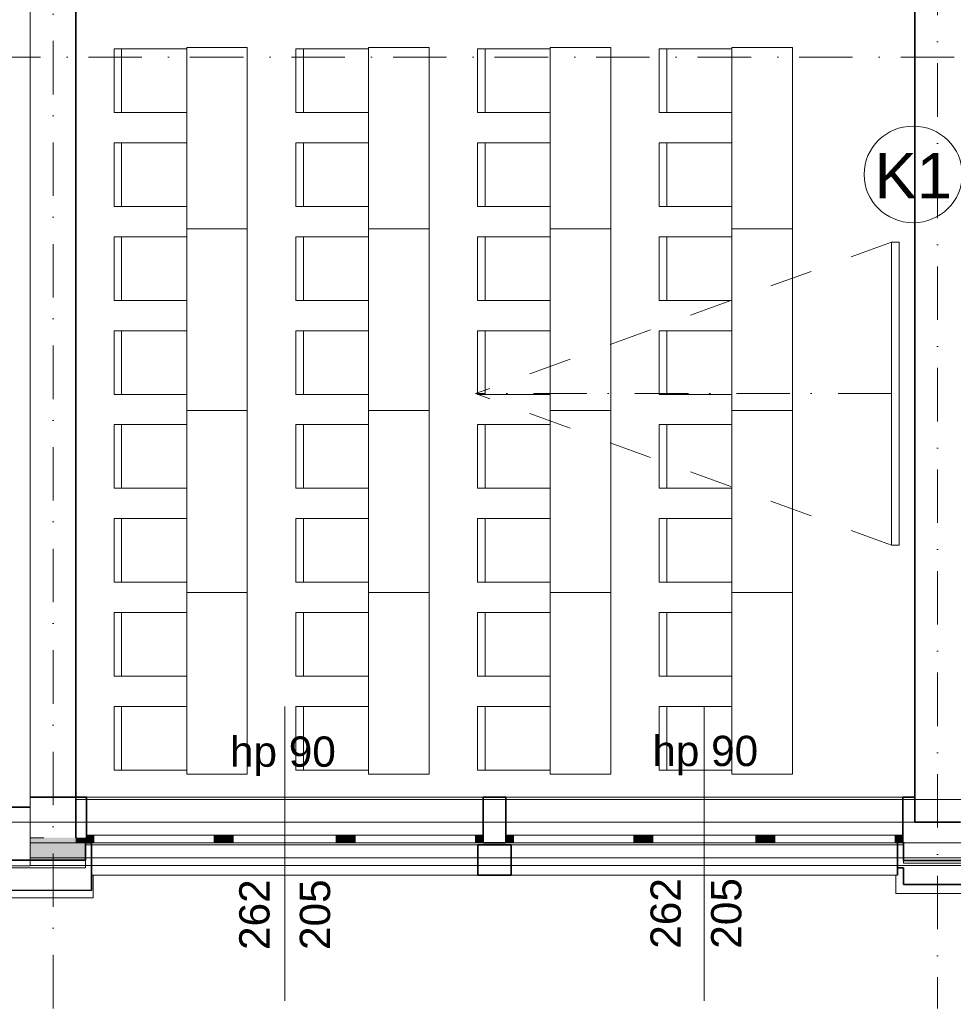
# Model space of a CAD drawing. Header units: millimetres. Extents: x -34676 to 172266, y 39940 to 476087.
# Tile 93 of 256: x 22798 to 28963, y 275791 to 282290. Entities that reach past the tile are written whole.
import ezdxf
from ezdxf.lldxf.tags import DXFTag

# ---------------------------------------------------------------- set-up
doc = ezdxf.new("R2010")
doc.units = ezdxf.units.MM
doc.header["$MEASUREMENT"] = 0
for name, pattern in [('Krawędzie ukryte', [3.912222, 2.822222, -1.09]), ('Kropki i Kreski', [6.702778, 3.527778, -1.763889, 0, -1.411111]), ('Przerywana', [5.644444, 2.822222, -2.822222])]:
    doc.linetypes.add(name, pattern=pattern)
for name, color, linetype in [('#podkład', 252, 'Continuous'), ('- A - ocieplenie', 7, 'Continuous'), ('2D - Ogólne', 7, 'Continuous'), ('IS_Text_Pion_Wodociag', 7, 'Continuous'), ('Konstrukcja - Siatka mod', 7, 'Continuous'), ('Konstrukcja - Stropy', 7, 'Continuous'), ('Konstrukcja - Słupy', 7, 'Continuous'), ('Konstrukcja - Ściany nośne wew..P', 7, 'Continuous'), ('Konstrukcja - Ściany zewnętrzne', 7, 'Continuous'), ('Okna Archicada', 7, 'Continuous'), ('Wnętrze - Umeblowanie', 7, 'Continuous'), ('Znaczniki okien Archicada', 7, 'Continuous')]:
    doc.layers.add(name, color=color, linetype=linetype)
doc.styles.add('MtXpl_Arial', font='arial.ttf', dxfattribs={"height": 0.2})
doc.styles.get("Standard").update_dxf_attribs({"font": 'arial.ttf'})
doc.styles.add('STYL_AUTOMATYCZNY_1', font='arial.ttf')
tags = doc.linetypes.add('SOLID', pattern=[10, 10, 0]).pattern_tags.tags
tags[6:7] = [DXFTag(74, 4), DXFTag(75, 0), DXFTag(340, '0'), DXFTag(46, 0.0), DXFTag(50, 0.0), DXFTag(44, 0.0), DXFTag(45, 0.0)]
tags[4:5] = [DXFTag(74, 4), DXFTag(75, 0), DXFTag(340, '0'), DXFTag(46, 0.0), DXFTag(50, 0.0), DXFTag(44, 0.0), DXFTag(45, 0.0)]

# ---------------------------------------------------------------- blocks, each defined once
blk = doc.blocks.new('UHYGFFFF')
at = {"layer": 'Okna Archicada', "linetype": 'Continuous', "lineweight": 13}
for points in [[(25467.6, 383047.6), (25417.6, 383047.6), (25417.6, 382997.6), (25467.6, 382997.6)], [(25617.6, 382997.6), (25667.6, 382997.6), (25667.6, 383047.6), (25617.6, 383047.6)], [(26512.6, 383047.6), (26462.6, 383047.6), (26462.6, 382997.6), (26512.6, 382997.6)], [(26512.6, 382997.6), (26587.6, 382997.6), (26587.6, 383047.6), (26512.6, 383047.6)], [(27342.6, 383047.6), (27267.6, 383047.6), (27267.6, 382997.6), (27342.6, 382997.6)], [(27342.6, 382997.6), (27392.6, 382997.6), (27392.6, 383047.6), (27342.6, 383047.6)], [(28237.6, 383047.6), (28187.6, 383047.6), (28187.6, 382997.6), (28237.6, 382997.6)]]:
    blk.add_hatch(color=252, dxfattribs=at).paths.add_polyline_path(points)
at = {"layer": '- A - ocieplenie', "color": 252, "linetype": 'Continuous', "lineweight": 35, "ltscale": 100}
for p, q in [((22842.6, 382997.6), (22842.6, 382882.6)), ((22842.6, 382997.6), (22882.6, 382997.6)), ((22882.6, 382982.6), (22882.6, 382997.6)), ((22882.6, 382982.6), (22882.6, 382832.6)), ((25432.6, 382982.6), (25432.6, 382832.6)), ((25652.6, 382982.6), (25652.6, 382832.6)), ((28202.6, 382982.6), (28202.6, 382832.6)), ((22842.6, 382882.6), (22278.4, 382883.5)), ((22882.6, 382832.6), (22882.6, 382782.6)), ((25432.6, 382832.6), (25432.6, 382782.6)), ((25652.6, 382832.6), (25652.6, 382782.6)), ((28202.6, 382832.6), (28202.6, 382782.6)), ((22882.6, 382682.6), (22882.6, 382782.6)), ((22277.8, 382683.5), (22882.6, 382682.6))]:
    blk.add_line(p, q, dxfattribs=at)
at = {"layer": '- A - ocieplenie', "color": 252, "linetype": 'Continuous', "lineweight": 20, "ltscale": 100}
for p, q in [((22842.6, 382982.6), (22842.6, 382832.6)), ((22842.6, 382832.6), (22278.1, 382832.6)), ((22892.6, 382632.6), (22892.6, 382782.6)), ((22278.1, 382632.6), (22892.6, 382632.6))]:
    blk.add_line(p, q, dxfattribs=at)
at = {"layer": '- A - ocieplenie', "color": 252, "linetype": 'Continuous', "lineweight": 35, "ltscale": 100, "flags": 128}
for points in [[(28202.6, 383000.6), (28202.6, 382982.6)], [(28242.6, 383000.6), (28202.6, 383000.6)], [(28242.6, 382880.6), (28242.6, 383000.6)], [(25652.6, 382982.6), (25432.6, 382982.6)], [(28667.6, 382880.6), (28242.6, 382880.6)], [(28202.6, 382832.6), (28242.6, 382832.6)], [(28242.6, 382832.6), (28242.6, 382720.6)], [(25432.6, 382782.6), (25652.6, 382782.6)], [(28242.6, 382720.6), (28667.6, 382720.6)]]:
    blk.add_lwpolyline(points, dxfattribs=at)
at = {"layer": '- A - ocieplenie', "color": 252, "linetype": 'Continuous', "lineweight": 20, "ltscale": 100, "flags": 128}
for points in [[(28242.6, 382982.6), (22842.6, 382982.6)], [(28242.6, 382862.6), (28242.6, 382982.6)], [(28667.6, 382862.6), (28242.6, 382862.6)], [(22892.6, 382782.6), (28192.6, 382782.6)], [(28192.6, 382782.6), (28192.6, 382662.6)], [(28192.6, 382662.6), (28717.6, 382662.6)]]:
    blk.add_lwpolyline(points, dxfattribs=at)
at = {"layer": '2D - Ogólne', "color": 252, "linetype": 'Continuous', "lineweight": 13, "ltscale": 100}
for p, q in [((23910.6, 387049.4), (23510.6, 387049.4)), ((25110.6, 387049.4), (24710.6, 387049.4)), ((26310.6, 387049.4), (25910.6, 387049.4)), ((27510.6, 387049.4), (27110.6, 387049.4)), ((23910.6, 385849.4), (23510.6, 385849.4)), ((25110.6, 385849.4), (24710.6, 385849.4)), ((26310.6, 385849.4), (25910.6, 385849.4)), ((27510.6, 385849.4), (27110.6, 385849.4)), ((23910.6, 384649.4), (23510.6, 384649.4)), ((25110.6, 384649.4), (24710.6, 384649.4)), ((26310.6, 384649.4), (25910.6, 384649.4)), ((27510.6, 384649.4), (27110.6, 384649.4))]:
    blk.add_line(p, q, dxfattribs=at)
at = {"layer": '2D - Ogólne', "color": 252, "linetype": 'Przerywana', "lineweight": 15, "ltscale": 100}
for p in [(28163.6, 386961.9), (28163.6, 384961.9)]:
    blk.add_line(p, (25416.2, 385961.9), dxfattribs=at)
at = {"layer": '2D - Ogólne', "color": 252, "linetype": 'Kropki i Kreski', "lineweight": 15, "ltscale": 100}
blk.add_line((28163.4, 385961.9), (25416.2, 385961.9), dxfattribs=at)
at = {"layer": 'Konstrukcja - Siatka mod', "color": 252, "linetype": 'Kropki i Kreski', "lineweight": 13, "ltscale": 100}
for p, q in [((22627.6, 381903.8), (22627.6, 398868.6)), ((28467.6, 398868.6), (28467.6, 381903.8)), ((20180, 388182.6), (49624.6, 388182.6))]:
    blk.add_line(p, q, dxfattribs=at)
at = {"layer": 'Konstrukcja - Stropy', "color": 252, "linetype": 'Continuous', "lineweight": 13, "ltscale": 100}
for p, q in [((22477.6, 382844.5), (22477.6, 390812.6)), ((19935.6, 382844.5), (22477.6, 382844.5))]:
    blk.add_line(p, q, dxfattribs=at)
at = {"layer": 'Konstrukcja - Stropy', "color": 252, "linetype": 'Continuous', "lineweight": 13, "ltscale": 100, "flags": 128}
blk.add_lwpolyline([(49317.6, 395762.6), (22777.6, 395762.6), (22777.6, 393161.4), (22777.6, 390344), (22777.6, 388030.6), (22777.6, 383282.6), (34297.6, 383282.6), (34297.6, 388332.6), (37597.6, 388332.6), (37597.6, 383282.6), (49317.6, 383282.6)], close=True, dxfattribs=at)
at = {"layer": 'Konstrukcja - Słupy', "color": 252, "linetype": 'Continuous', "lineweight": 13, "ltscale": 100}
for p, q in [((22566.1, 383030.6), (22477.6, 383030.6)), ((22842.6, 382880.6), (22842.6, 382997.6)), ((22477.6, 382882.6), (22477.6, 382880.6)), ((22477.6, 382880.6), (22842.6, 382880.6))]:
    blk.add_line(p, q, dxfattribs=at)
at = {"layer": 'Konstrukcja - Słupy', "color": 252, "linetype": 'Continuous', "lineweight": 13, "extrusion": (0, 0, -1)}
for points in [[(-22477.6, 382882.6), (-22777.6, 382882.6), (-22477.6, 383030.6)], [(-22477.6, 383030.6), (-22777.6, 382882.6), (-22566.1, 383030.6)], [(-22777.6, 382882.6), (-22777.6, 382997.6), (-22566.1, 383030.6)], [(-22777.6, 383030.6), (-22566.1, 383030.6), (-22777.6, 382997.6)], [(-22842.6, 382997.6), (-22777.6, 383030.6), (-22777.6, 382997.6)], [(-22777.6, 383030.6), (-22842.6, 382997.6), (-22842.6, 383030.6)], [(-22777.6, 382882.6), (-22842.6, 382997.6), (-22777.6, 382997.6)], [(-22842.6, 382997.6), (-22777.6, 382882.6), (-22842.6, 382880.6)], [(-22842.6, 382880.6), (-22477.6, 382882.6), (-22477.6, 382880.6)], [(-22477.6, 382882.6), (-22842.6, 382880.6), (-22777.6, 382882.6)]]:
    blk.add_solid(points, dxfattribs=at)
at = {"layer": 'Konstrukcja - Ściany nośne wew..P', "color": 252, "linetype": 'Continuous', "lineweight": 35, "ltscale": 100, "flags": 128}
for points in [[(28317.6, 388592.6), (28317.6, 383132.6)], [(28317.6, 383132.6), (28617.6, 383132.6)]]:
    blk.add_lwpolyline(points, dxfattribs=at)
at = {"layer": 'Konstrukcja - Ściany zewnętrzne', "color": 252, "linetype": 'Krawędzie ukryte', "lineweight": 20, "ltscale": 100}
for p, q in [((22477.6, 395912.6), (22477.6, 383232.6)), ((22777.6, 383297.6), (22777.6, 395762.6)), ((22477.6, 383297.6), (22477.6, 383232.6)), ((22477.6, 383132.6), (22777.6, 383132.6))]:
    blk.add_line(p, q, dxfattribs=at)
at = {"layer": 'Konstrukcja - Ściany zewnętrzne', "color": 252, "linetype": 'Continuous', "lineweight": 35, "ltscale": 100}
for p, q in [((22777.6, 383030.6), (22777.6, 395762.6)), ((22777.6, 383297.6), (22477.6, 383297.6)), ((22777.6, 383297.6), (22477.6, 383297.6)), ((22847.6, 383297.6), (22777.6, 383297.6)), ((22847.6, 383047.6), (22847.6, 383297.6)), ((25467.6, 383047.6), (25467.6, 383297.6)), ((25617.6, 383047.6), (25617.6, 383297.6)), ((28237.6, 383047.6), (28237.6, 383297.6)), ((22477.6, 383232.6), (20287.5, 383232.6)), ((22847.6, 382997.6), (22847.6, 383047.6)), ((25467.6, 382997.6), (25467.6, 383047.6)), ((25617.6, 382997.6), (25617.6, 383047.6)), ((28237.6, 382997.6), (28237.6, 383047.6)), ((22842.6, 382997.6), (22847.6, 382997.6)), ((19937.5, 382882.6), (22477.6, 382882.6))]:
    blk.add_line(p, q, dxfattribs=at)
at = {"layer": 'Konstrukcja - Ściany zewnętrzne', "color": 252, "linetype": 'Continuous', "lineweight": 35, "ltscale": 100, "flags": 128}
for points in [[(25617.6, 383297.6), (25467.6, 383297.6)], [(28317.6, 383297.6), (28237.6, 383297.6)], [(25467.6, 382997.6), (25617.6, 382997.6)], [(28237.6, 382997.6), (28242.6, 382997.6)]]:
    blk.add_lwpolyline(points, dxfattribs=at)
at = {"layer": 'Konstrukcja - Ściany zewnętrzne', "color": 252, "linetype": 'Continuous', "lineweight": 13, "ltscale": 100, "flags": 128}
for points in [[(22477.6, 382997.6), (22477.6, 382847.6), (34297.6, 382847.6), (34297.6, 382997.6)], [(22477.6, 382997.6), (22477.6, 382897.6), (34297.6, 382897.6), (34297.6, 382997.6)]]:
    blk.add_lwpolyline(points, close=True, dxfattribs=at)
blk.add_lwpolyline([(28242.6, 382997.6), (28242.6, 382880.6), (28667.6, 382880.6), (28667.6, 382982.6)], dxfattribs=at)
at = {"layer": 'Okna Archicada', "color": 252, "linetype": 'Continuous', "lineweight": 13, "ltscale": 100}
for p, q in [((25467.6, 383297.6), (22847.6, 383297.6)), ((28237.6, 383297.6), (25617.6, 383297.6)), ((20180, 383132.6), (49624.6, 383132.6)), ((22897.6, 383047.6), (22847.6, 383047.6)), ((22897.6, 382997.6), (22897.6, 383047.6)), ((23692.6, 383047.6), (22897.6, 383047.6)), ((23742.6, 383047.6), (23692.6, 383047.6)), ((23692.6, 383047.6), (23692.6, 382997.6)), ((23817.6, 383047.6), (23742.6, 383047.6)), ((23817.6, 382997.6), (23817.6, 383047.6)), ((24497.6, 383047.6), (23817.6, 383047.6)), ((24572.6, 383047.6), (24497.6, 383047.6)), ((24497.6, 383047.6), (24497.6, 382997.6)), ((24622.6, 383047.6), (24572.6, 383047.6)), ((24622.6, 382997.6), (24622.6, 383047.6)), ((25417.6, 383047.6), (24622.6, 383047.6)), ((25467.6, 383047.6), (25417.6, 383047.6)), ((25417.6, 383047.6), (25417.6, 382997.6)), ((25667.6, 383047.6), (25617.6, 383047.6)), ((25667.6, 382997.6), (25667.6, 383047.6)), ((26462.6, 383047.6), (25667.6, 383047.6)), ((26512.6, 383047.6), (26462.6, 383047.6)), ((26462.6, 383047.6), (26462.6, 382997.6)), ((26587.6, 383047.6), (26512.6, 383047.6)), ((26587.6, 382997.6), (26587.6, 383047.6)), ((27267.6, 383047.6), (26587.6, 383047.6)), ((27342.6, 383047.6), (27267.6, 383047.6)), ((27267.6, 383047.6), (27267.6, 382997.6)), ((27392.6, 383047.6), (27342.6, 383047.6)), ((27392.6, 382997.6), (27392.6, 383047.6)), ((28187.6, 383047.6), (27392.6, 383047.6)), ((28237.6, 383047.6), (28187.6, 383047.6)), ((28187.6, 383047.6), (28187.6, 382997.6)), ((25467.6, 382997.6), (22847.6, 382997.6)), ((22847.6, 382997.6), (22897.6, 382997.6)), ((22882.6, 382982.6), (25432.6, 382982.6)), ((22897.6, 382997.6), (23692.6, 382997.6)), ((23692.6, 382997.6), (23742.6, 382997.6)), ((23742.6, 382997.6), (23817.6, 382997.6)), ((23817.6, 382997.6), (24497.6, 382997.6)), ((24497.6, 382997.6), (24572.6, 382997.6)), ((24572.6, 382997.6), (24622.6, 382997.6)), ((24622.6, 382997.6), (25417.6, 382997.6)), ((25417.6, 382997.6), (25467.6, 382997.6)), ((28237.6, 382997.6), (25617.6, 382997.6)), ((25617.6, 382997.6), (25667.6, 382997.6)), ((25652.6, 382982.6), (28202.6, 382982.6)), ((25667.6, 382997.6), (26462.6, 382997.6)), ((26462.6, 382997.6), (26512.6, 382997.6)), ((26512.6, 382997.6), (26587.6, 382997.6)), ((26587.6, 382997.6), (27267.6, 382997.6)), ((27267.6, 382997.6), (27342.6, 382997.6)), ((27342.6, 382997.6), (27392.6, 382997.6)), ((27392.6, 382997.6), (28187.6, 382997.6)), ((28187.6, 382997.6), (28237.6, 382997.6)), ((22882.6, 382782.6), (25432.6, 382782.6)), ((25652.6, 382782.6), (28202.6, 382782.6))]:
    blk.add_line(p, q, dxfattribs=at)
at = {"layer": 'Okna Archicada', "color": 252, "linetype": 'Continuous', "lineweight": 35, "ltscale": 100}
for p, q in [((22847.6, 383047.6), (22847.6, 383297.6)), ((25467.6, 383047.6), (25467.6, 383297.6)), ((25617.6, 383047.6), (25617.6, 383297.6)), ((28237.6, 383047.6), (28237.6, 383297.6)), ((22847.6, 382997.6), (22847.6, 383047.6)), ((22847.6, 382997.6), (22847.6, 383047.6)), ((25467.6, 382997.6), (25467.6, 383047.6)), ((25467.6, 382997.6), (25467.6, 383047.6)), ((25617.6, 382997.6), (25617.6, 383047.6)), ((25617.6, 382997.6), (25617.6, 383047.6)), ((28237.6, 382997.6), (28237.6, 383047.6)), ((28237.6, 382997.6), (28237.6, 383047.6)), ((22882.6, 382982.6), (22882.6, 382832.6)), ((25432.6, 382982.6), (25432.6, 382832.6)), ((25652.6, 382982.6), (25652.6, 382832.6)), ((28202.6, 382982.6), (28202.6, 382832.6)), ((22882.6, 382832.6), (22882.6, 382782.6)), ((25432.6, 382832.6), (25432.6, 382782.6)), ((25652.6, 382832.6), (25652.6, 382782.6)), ((28202.6, 382832.6), (28202.6, 382782.6))]:
    blk.add_line(p, q, dxfattribs=at)
at = {"layer": 'Okna Archicada', "color": 252, "linetype": 'Continuous', "lineweight": 13, "extrusion": (0, 0, -1)}
for points in [[(-22897.6, 382997.6), (-22847.6, 383047.6), (-22847.6, 382997.6)], [(-22847.6, 383047.6), (-22897.6, 382997.6), (-22897.6, 383047.6)], [(-23742.6, 382997.6), (-23692.6, 383047.6), (-23692.6, 382997.6)], [(-23692.6, 383047.6), (-23742.6, 382997.6), (-23742.6, 383047.6)], [(-23817.6, 382997.6), (-23742.6, 383047.6), (-23742.6, 382997.6)], [(-23742.6, 383047.6), (-23817.6, 382997.6), (-23817.6, 383047.6)], [(-24572.6, 382997.6), (-24497.6, 383047.6), (-24497.6, 382997.6)], [(-24497.6, 383047.6), (-24572.6, 382997.6), (-24572.6, 383047.6)], [(-24622.6, 382997.6), (-24572.6, 383047.6), (-24572.6, 382997.6)], [(-24572.6, 383047.6), (-24622.6, 382997.6), (-24622.6, 383047.6)]]:
    blk.add_solid(points, dxfattribs=at)
at = {"layer": 'Wnętrze - Umeblowanie', "color": 252, "linetype": 'Continuous', "lineweight": 13, "ltscale": 100}
for p, q in [((23030.6, 387817), (23030.6, 388237)), ((23030.6, 388237), (23510.6, 388237)), ((23080.6, 388237), (23080.6, 387817)), ((23510.6, 388237), (23510.6, 387817)), ((24230.6, 387817), (24230.6, 388237)), ((24230.6, 388237), (24710.6, 388237)), ((24280.6, 388237), (24280.6, 387817)), ((24710.6, 388237), (24710.6, 387817)), ((25480.6, 388237), (25480.6, 387817)), ((26680.6, 388237), (26680.6, 387817)), ((23510.6, 387817), (23030.6, 387817)), ((24710.6, 387817), (24230.6, 387817)), ((23030.6, 387197), (23030.6, 387617)), ((23030.6, 387617), (23510.6, 387617)), ((23080.6, 387617), (23080.6, 387197)), ((23510.6, 387617), (23510.6, 387197)), ((24230.6, 387197), (24230.6, 387617)), ((24230.6, 387617), (24710.6, 387617)), ((24280.6, 387617), (24280.6, 387197)), ((24710.6, 387617), (24710.6, 387197)), ((25480.6, 387617), (25480.6, 387197)), ((26680.6, 387617), (26680.6, 387197)), ((23510.6, 387197), (23030.6, 387197)), ((24710.6, 387197), (24230.6, 387197)), ((23030.6, 386577), (23030.6, 386997)), ((23030.6, 386997), (23510.6, 386997)), ((23080.6, 386997), (23080.6, 386577)), ((23510.6, 386997), (23510.6, 386577)), ((24230.6, 386577), (24230.6, 386997)), ((24230.6, 386997), (24710.6, 386997)), ((24280.6, 386997), (24280.6, 386577)), ((24710.6, 386997), (24710.6, 386577)), ((25480.6, 386997), (25480.6, 386577)), ((26680.6, 386997), (26680.6, 386577)), ((23510.6, 386577), (23030.6, 386577)), ((24710.6, 386577), (24230.6, 386577)), ((23030.6, 385957), (23030.6, 386377)), ((23030.6, 386377), (23510.6, 386377)), ((23080.6, 386377), (23080.6, 385957)), ((23510.6, 386377), (23510.6, 385957)), ((24230.6, 385957), (24230.6, 386377)), ((24230.6, 386377), (24710.6, 386377)), ((24280.6, 386377), (24280.6, 385957)), ((24710.6, 386377), (24710.6, 385957)), ((25480.6, 386377), (25480.6, 385957)), ((26680.6, 386377), (26680.6, 385957)), ((23510.6, 385957), (23030.6, 385957)), ((24710.6, 385957), (24230.6, 385957)), ((23030.6, 385337), (23030.6, 385757)), ((23030.6, 385757), (23510.6, 385757)), ((23080.6, 385757), (23080.6, 385337)), ((23510.6, 385757), (23510.6, 385337)), ((24230.6, 385337), (24230.6, 385757)), ((24230.6, 385757), (24710.6, 385757)), ((24280.6, 385757), (24280.6, 385337)), ((24710.6, 385757), (24710.6, 385337)), ((25480.6, 385757), (25480.6, 385337)), ((26680.6, 385757), (26680.6, 385337)), ((23510.6, 385337), (23030.6, 385337)), ((24710.6, 385337), (24230.6, 385337)), ((23030.6, 384717), (23030.6, 385137)), ((23030.6, 385137), (23510.6, 385137)), ((23080.6, 385137), (23080.6, 384717)), ((23510.6, 385137), (23510.6, 384717)), ((24230.6, 384717), (24230.6, 385137)), ((24230.6, 385137), (24710.6, 385137)), ((24280.6, 385137), (24280.6, 384717)), ((24710.6, 385137), (24710.6, 384717)), ((25480.6, 385137), (25480.6, 384717)), ((26680.6, 385137), (26680.6, 384717)), ((23510.6, 384717), (23030.6, 384717)), ((24710.6, 384717), (24230.6, 384717)), ((23030.6, 384097), (23030.6, 384517)), ((23030.6, 384517), (23510.6, 384517)), ((23080.6, 384517), (23080.6, 384097)), ((23510.6, 384517), (23510.6, 384097)), ((24230.6, 384097), (24230.6, 384517)), ((24230.6, 384517), (24710.6, 384517)), ((24280.6, 384517), (24280.6, 384097)), ((24710.6, 384517), (24710.6, 384097)), ((25480.6, 384517), (25480.6, 384097)), ((26680.6, 384517), (26680.6, 384097)), ((23510.6, 384097), (23030.6, 384097)), ((24710.6, 384097), (24230.6, 384097)), ((23030.6, 383477), (23030.6, 383897)), ((23030.6, 383897), (23510.6, 383897)), ((23080.6, 383897), (23080.6, 383477)), ((23510.6, 383897), (23510.6, 383477)), ((24230.6, 383477), (24230.6, 383897)), ((24230.6, 383897), (24710.6, 383897)), ((24280.6, 383897), (24280.6, 383477)), ((24710.6, 383897), (24710.6, 383477)), ((25480.6, 383897), (25480.6, 383477)), ((26680.6, 383897), (26680.6, 383477)), ((23510.6, 383477), (23030.6, 383477)), ((24710.6, 383477), (24230.6, 383477))]:
    blk.add_line(p, q, dxfattribs=at)
at = {"layer": 'Wnętrze - Umeblowanie', "color": 252, "linetype": 'Continuous', "lineweight": 15, "ltscale": 100}
for p, q in [((23510.6, 383449.4), (23510.6, 388246.2)), ((23510.6, 388246.2), (23910.6, 388246.2)), ((23910.6, 388246.2), (23910.6, 383449.4)), ((23910.6, 383449.4), (23510.6, 383449.4))]:
    blk.add_line(p, q, dxfattribs=at)
at = {"layer": 'Wnętrze - Umeblowanie', "color": 252, "linetype": 'Continuous', "lineweight": 15, "ltscale": 100, "flags": 128}
for points in [[(25110.6, 388246.2), (25110.6, 383449.4), (24710.6, 383449.4), (24710.6, 388246.2)], [(26310.6, 388246.2), (26310.6, 383449.4), (25910.6, 383449.4), (25910.6, 388246.2)], [(27510.6, 388246.2), (27510.6, 383449.4), (27110.6, 383449.4), (27110.6, 388246.2)]]:
    blk.add_lwpolyline(points, close=True, dxfattribs=at)
at = {"layer": 'Wnętrze - Umeblowanie', "color": 252, "linetype": 'Continuous', "lineweight": 13, "ltscale": 100, "flags": 128}
for points in [[(25910.6, 388237), (25910.6, 387817), (25430.6, 387817), (25430.6, 388237)], [(27110.6, 388237), (27110.6, 387817), (26630.6, 387817), (26630.6, 388237)], [(25910.6, 387617), (25910.6, 387197), (25430.6, 387197), (25430.6, 387617)], [(27110.6, 387617), (27110.6, 387197), (26630.6, 387197), (26630.6, 387617)], [(25910.6, 386997), (25910.6, 386577), (25430.6, 386577), (25430.6, 386997)], [(27110.6, 386997), (27110.6, 386577), (26630.6, 386577), (26630.6, 386997)], [(28213.6, 384961.9), (28213.6, 386961.9), (28163.6, 386961.9), (28163.6, 384961.9)], [(25910.6, 386377), (25910.6, 385957), (25430.6, 385957), (25430.6, 386377)], [(27110.6, 386377), (27110.6, 385957), (26630.6, 385957), (26630.6, 386377)], [(25910.6, 385757), (25910.6, 385337), (25430.6, 385337), (25430.6, 385757)], [(27110.6, 385757), (27110.6, 385337), (26630.6, 385337), (26630.6, 385757)], [(25910.6, 385137), (25910.6, 384717), (25430.6, 384717), (25430.6, 385137)], [(27110.6, 385137), (27110.6, 384717), (26630.6, 384717), (26630.6, 385137)], [(25910.6, 384517), (25910.6, 384097), (25430.6, 384097), (25430.6, 384517)], [(27110.6, 384517), (27110.6, 384097), (26630.6, 384097), (26630.6, 384517)], [(25910.6, 383897), (25910.6, 383477), (25430.6, 383477), (25430.6, 383897)], [(27110.6, 383897), (27110.6, 383477), (26630.6, 383477), (26630.6, 383897)]]:
    blk.add_lwpolyline(points, close=True, dxfattribs=at)
at = {"layer": 'Znaczniki okien Archicada', "color": 252, "linetype": 'Continuous', "lineweight": 13, "ltscale": 100}
for p, q in [((24157.6, 381954.8), (24157.6, 383897.6)), ((26927.6, 381954.8), (26927.6, 383897.6))]:
    blk.add_line(p, q, dxfattribs=at)
at = {"layer": 'Znaczniki okien Archicada', "color": 252, "linetype": 'Continuous', "lineweight": 15, "style": 'MtXpl_Arial'}
blk.add_text('hp 90', height=200, dxfattribs=at).set_placement((23796, 383498.9))
for s, p in [('262', (24057.1, 382289.4)), ('205', (24457.1, 382289.4))]:
    blk.add_text(s, height=200, rotation=90, dxfattribs=at).set_placement(p)
at = {"layer": 'Znaczniki okien Archicada', "color": 252, "linetype": 'Continuous', "lineweight": 15, "insert": (26584.4, 383443.1), "char_height": 200, "attachment_point": 7, "style": 'STYL_AUTOMATYCZNY_1'}
blk.add_mtext('\\A1;{\\pql;\\pt0;\\fArial|b0|i0|c238|p0;\\W1.000000;hp 90\\fArial|b0|i0|c238|p0;\\W1.000000;\\A1{\\H.66x;\\S^  ;}\\fArial|b0|i0|c238|p0;\\W1.000000;\\fArial|b0|i0|c238|p0;\\W1.000000;}', dxfattribs=at)
at = {"layer": 'Znaczniki okien Archicada', "color": 252, "linetype": 'Continuous', "lineweight": 15, "char_height": 200, "attachment_point": 7, "rotation": 90, "style": 'STYL_AUTOMATYCZNY_1'}
for s, insert in [('\\A1;{\\pql;\\pt0;\\fArial|b0|i0|c238|p0;\\W1.000000;262\\fArial|b0|i0|c238|p0;\\W1.000000;\\A1{\\H.66x;\\S^  ;}\\fArial|b0|i0|c238|p0;\\W1.000000;\\fArial|b0|i0|c238|p0;\\W1.000000;}', (26830.9, 382297.6)), ('\\A1;{\\pql;\\pt0;\\fArial|b0|i0|c238|p0;\\W1.000000;205\\fArial|b0|i0|c238|p0;\\W1.000000;\\A1{\\H.66x;\\S^  ;}\\fArial|b0|i0|c238|p0;\\W1.000000;\\fArial|b0|i0|c238|p0;\\W1.000000;}', (27230.9, 382297.6))]:
    blk.add_mtext(s, dxfattribs=dict(at, insert=insert))

msp = doc.modelspace()

# ---------------------------------------------------------------- linework, layer by layer
at = {"layer": 'IS_Text_Pion_Wodociag', "color": 7, "linetype": 'SOLID', "lineweight": 18, "ltscale": 10}
msp.add_ellipse((28697.9, 281268.8), major_axis=(324, 0), ratio=0.983333, dxfattribs=at)

# ---------------------------------------------------------------- block references
at = {"layer": '#podkład'}
msp.add_blockref('UHYGFFFF', (390.9, -106139.9), dxfattribs=at)

# ---------------------------------------------------------------- texts
at = {"layer": 'IS_Text_Pion_Wodociag', "color": 7, "linetype": 'SOLID', "lineweight": 18, "ltscale": 10, "insert": (28697.9, 281110.3), "char_height": 300, "attachment_point": 8}
msp.add_mtext('K1', dxfattribs=at)

doc.saveas('drawing.dxf')
